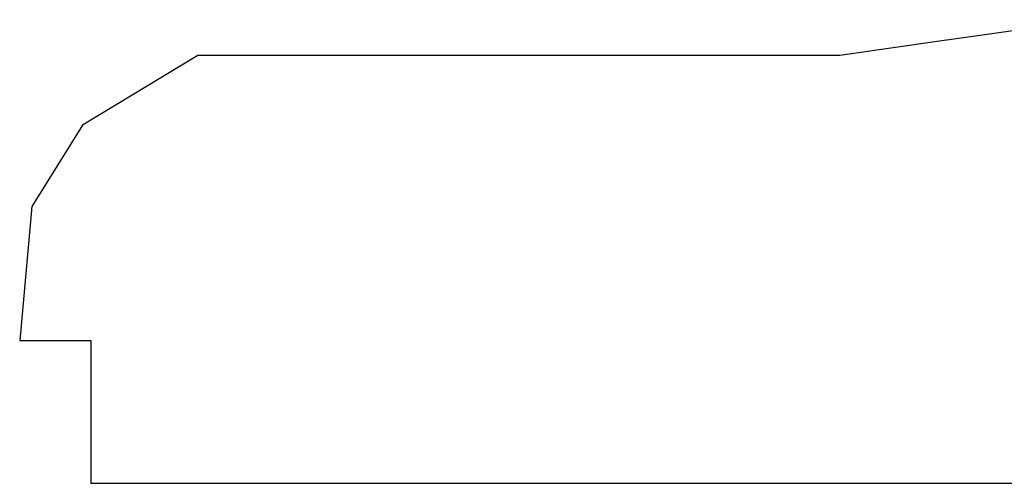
# Model space of a CAD drawing. Header units: millimetres. Extents: x 708158 to 1984082, y -168213 to -53.
# Tile 114 of 220: x 956079 to 956132, y -89516 to -89491. Entities that reach past the tile are written whole.
import ezdxf

# ---------------------------------------------------------------- set-up
doc = ezdxf.new("R2010")
doc.units = ezdxf.units.MM
doc.header["$LTSCALE"] = 1000
doc.layers.get('0').update_dxf_attribs({"color": 8})

# ---------------------------------------------------------------- blocks, each defined once
blk = doc.blocks.new('dianziqianminggry')
for p, q in [((0.055897, 0.073153), (0.0556, 0.07311)), ((0.0556, 0.07311), (0.055452, 0.073089)), ((0.055452, 0.073089), (0.055156, 0.073047)), ((0.05325, 0.073047), (0.052908, 0.07284)), ((0.054012, 0.073047), (0.05325, 0.073047)), ((0.054393, 0.073047), (0.054012, 0.073047)), ((0.055156, 0.073047), (0.054393, 0.073047)), ((0.052908, 0.07284), (0.052757, 0.072598)), ((0.052757, 0.072598), (0.052721, 0.0722)), ((0.052721, 0.0722), (0.052805, 0.0722)), ((0.052805, 0.0722), (0.052848, 0.0722)), ((0.052848, 0.0722), (0.052932, 0.0722)), ((0.052932, 0.0722), (0.052932, 0.07203)), ((0.052932, 0.07203), (0.052932, 0.071946)), ((0.052932, 0.071946), (0.052932, 0.071776)), ((0.052932, 0.071776), (0.05416, 0.071776)), ((0.05416, 0.071776), (0.054775, 0.071776)), ((0.054775, 0.071776), (0.056003, 0.071776))]:
    blk.add_line(p, q)
blk = doc.blocks.new('A$C998f5811')
at = {"xscale": 17999.99840837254, "yscale": 17999.99840837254, "zscale": 17999.99840837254, "rotation": 0.005566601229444}
blk.add_blockref('dianziqianminggry', (-5327.028, 16891.592), dxfattribs=at)

msp = doc.modelspace()

# ---------------------------------------------------------------- block references
msp.add_blockref('A$C998f5811', (960457.589, -107699.913))

doc.saveas('drawing.dxf')
